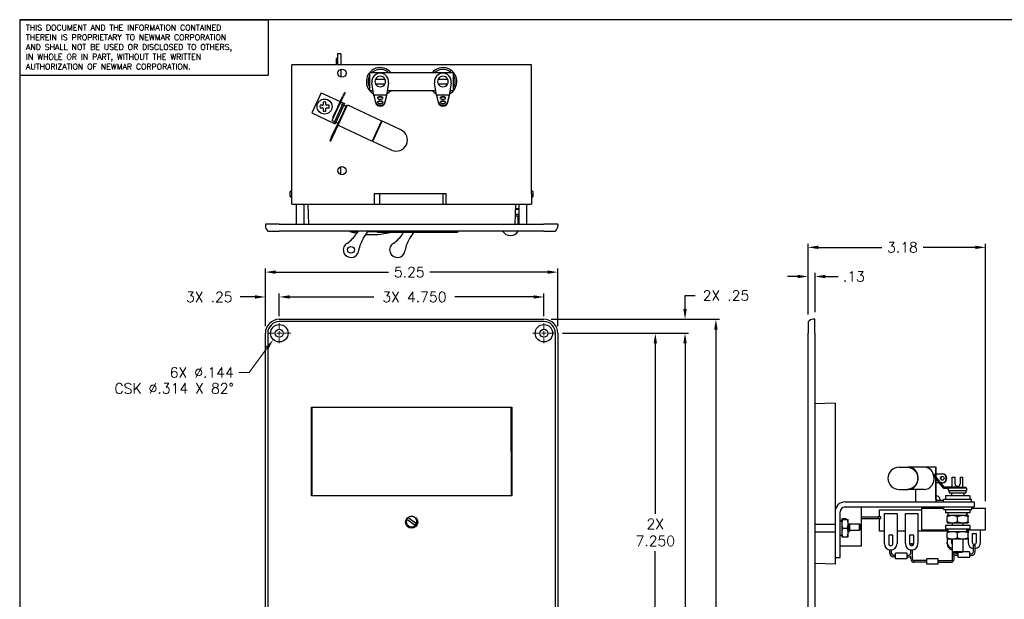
# Model space of a CAD drawing. Header units: inches. Extents: x 0 to 16.6, y 0 to 10.6.
# Tile 4 of 20: x 0 to 8.7, y 5.5 to 10.6. Entities that reach past the tile are written whole.
import ezdxf

# ---------------------------------------------------------------- set-up
doc = ezdxf.new("R2010")
doc.units = ezdxf.units.IN
doc.header["$LTSCALE"] = 0.5
doc.header["$MEASUREMENT"] = 0
doc.linetypes.add('CENTER', pattern=[2, 1.25, -0.25, 0.25, -0.25])
doc.layers.get('0').update_dxf_attribs({"linetype": 'CONTINUOUS'})
doc.layers.get('Defpoints').update_dxf_attribs({"linetype": 'CONTINUOUS'})
for name, color, linetype, lineweight in [('AM_7', 4, 'CENTER', 15), ('AM_REFDIM', 4, 'CONTINUOUS', 15), ('AM_VIS', 7, 'CONTINUOUS', 30)]:
    doc.layers.add(name, color=color, linetype=linetype, lineweight=lineweight)
doc.layers.add('FORMAT', color=112, linetype='CONTINUOUS')
doc.layers.add('WORK', color=253, linetype='CONTINUOUS')
doc.styles.get("Standard").update_dxf_attribs({"font": 'ROMANS.SHX'})
doc.dimstyles.new('3PL NO CL_SCALED$0', dxfattribs={"dimscale": 0.5, "dimtxt": 0.18, "dimasz": 0.18, "dimexe": 0.0625, "dimexo": 0.125, "dimgap": 0.09, "dimtad": 0, "dimtih": 1, "dimtoh": 1, "dimdec": 3, "dimlfac": 2.042624, "dimzin": 4, "dimdsep": 46, "dimtxsty": 'Standard', "dimcen": 0, "dimclrd": 256, "dimclre": 256, "dimclrt": 256, "dimadec": 0, "dimazin": 0, "dimtfac": 1, "dimtdec": 3, "dimtofl": 0, "dimtmove": 0, "dimatfit": 3, "dimfxl": 1, "dimtolj": 1, "dimtzin": 0, "dimarcsym": 0})

# ---------------------------------------------------------------- blocks, each defined once
blk = doc.blocks.new('A$C235B51C9')
at = {"layer": 'AM_VIS', "color": 33}
for p, q in [((1.295, 19.683), (1.27, 19.683)), ((1.27, 19.683), (1.27, 19.571)), ((1.295, 19.771), (1.295, 19.571)), ((1.357, 19.771), (1.295, 19.771)), ((1.357, 19.771), (1.357, 19.571)), ((1.357, 19.492), (1.357, 19.35)), ((0.469, 17.306), (0.445, 17.292)), ((0.445, 17.206), (0.445, 17.292)), ((0.469, 17.192), (0.445, 17.206)), ((0.475, 17.306), (0.469, 17.306)), ((0.469, 17.192), (0.475, 17.192)), ((4.781, 17.306), (4.775, 17.306)), ((4.775, 17.192), (4.781, 17.192)), ((4.781, 17.306), (4.805, 17.292)), ((4.781, 17.192), (4.805, 17.206)), ((4.805, 17.206), (4.805, 17.292)), ((11.026, 11.58), (11.776, 11.58)), ((11.026, 11.455), (11.026, 11.58)), ((11.114, 10.972), (11.114, 11.51)), ((11.114, 11.51), (11.339, 11.51)), ((11.339, 11.51), (11.339, 10.972)), ((11.489, 10.972), (11.489, 11.51)), ((11.489, 11.51), (11.714, 11.51)), ((11.714, 11.51), (11.714, 10.972)), ((11.776, 11.605), (11.776, 11.22)), ((12.176, 11.605), (11.776, 11.605)), ((11.85, 11.605), (11.85, 11.63)), ((12.102, 11.63), (12.102, 11.605)), ((12.926, 11.605), (12.676, 11.605)), ((12.926, 11.22), (12.926, 11.605)), ((10.347, 11.406), (10.347, 11.328)), ((10.347, 11.406), (10.361, 11.406)), ((10.347, 11.328), (10.347, 11.172)), ((10.361, 11.406), (10.448, 11.406)), ((10.448, 11.406), (10.461, 11.406)), ((10.461, 11.328), (10.461, 11.406)), ((10.461, 11.172), (10.461, 11.328)), ((11.026, 11.195), (11.026, 11.42)), ((10.347, 11.172), (10.347, 11.094)), ((10.361, 11.25), (10.448, 11.25)), ((10.461, 11.094), (10.461, 11.172)), ((11.114, 11.195), (11.026, 11.195)), ((11.489, 11.195), (11.339, 11.195)), ((12.239, 11.195), (11.714, 11.195)), ((11.776, 11.22), (12.258, 11.22)), ((12.239, 11.22), (12.239, 11.186)), ((12.595, 11.22), (12.926, 11.22)), ((12.614, 11.22), (12.614, 11.186)), ((12.764, 11.146), (12.689, 11.146)), ((12.689, 11.146), (12.689, 10.997)), ((12.764, 10.997), (12.764, 11.146)), ((12.839, 10.997), (12.839, 11.22)), ((10.347, 11.094), (10.361, 11.094)), ((10.361, 11.094), (10.448, 11.094)), ((10.448, 11.094), (10.461, 11.094)), ((11.189, 11.121), (11.189, 10.972)), ((11.264, 11.121), (11.189, 11.121)), ((11.264, 10.972), (11.264, 11.121)), ((11.564, 11.121), (11.564, 10.972)), ((11.639, 11.121), (11.564, 11.121)), ((11.639, 10.972), (11.639, 11.121)), ((12.239, 11.056), (12.239, 10.997)), ((12.239, 10.972), (12.239, 10.997)), ((12.314, 11.056), (12.314, 10.997)), ((12.614, 11.056), (12.614, 10.997))]:
    blk.add_line(p, q, dxfattribs=at)
at = {"layer": 'AM_VIS', "color": 52}
for p, q in [((0.475, 17.251), (0.475, 19.571)), ((4.775, 19.571), (0.475, 19.571)), ((4.775, 17.251), (4.775, 19.571)), ((0.475, 17.071), (0.475, 17.251)), ((1.952, 17.251), (1.952, 17.071)), ((3.247, 17.251), (1.952, 17.251)), ((3.247, 17.071), (3.247, 17.251)), ((4.775, 17.251), (4.775, 17.071)), ((0.475, 17.071), (0.76, 17.071)), ((4.49, 17.071), (4.775, 17.071)), ((10.406, 11.72), (12.726, 11.72)), ((12.726, 11.72), (12.726, 11.63)), ((10.226, 11.54), (10.226, 10.72)), ((10.316, 10.72), (10.316, 11.54)), ((10.406, 11.63), (12.726, 11.63)), ((10.226, 10.72), (10.316, 10.72))]:
    blk.add_line(p, q, dxfattribs=at)
at = {"layer": 'AM_VIS', "color": 43}
for p, q in [((1.874, 19.436), (3.374, 19.436)), ((1.874, 19.106), (1.874, 19.436)), ((1.978, 19.316), (2.146, 19.316)), ((3.103, 19.316), (3.271, 19.316)), ((3.374, 19.436), (3.374, 19.106)), ((1.935, 19.106), (1.874, 19.106)), ((1.948, 19.021), (1.914, 19.248)), ((2.146, 19.226), (1.978, 19.226)), ((2.21, 19.248), (2.176, 19.021)), ((3.06, 19.106), (2.189, 19.106)), ((3.073, 19.021), (3.039, 19.248)), ((3.271, 19.226), (3.103, 19.226)), ((3.335, 19.248), (3.301, 19.021)), ((3.374, 19.106), (3.314, 19.106)), ((1.951, 19.021), (1.948, 19.021)), ((1.948, 19.021), (1.984, 18.872)), ((1.95, 19.03), (2.174, 19.03)), ((1.951, 19.021), (1.95, 19.03)), ((1.984, 18.888), (1.95, 19.03)), ((2.174, 19.03), (2.14, 18.888)), ((2.176, 19.021), (2.14, 18.872)), ((2.174, 19.03), (2.173, 19.021)), ((2.176, 19.021), (2.173, 19.021)), ((3.076, 19.021), (3.073, 19.021)), ((3.073, 19.021), (3.109, 18.872)), ((3.075, 19.03), (3.299, 19.03)), ((3.076, 19.021), (3.075, 19.03)), ((3.109, 18.888), (3.075, 19.03)), ((3.299, 19.03), (3.265, 18.888)), ((3.301, 19.021), (3.265, 18.872)), ((3.299, 19.03), (3.298, 19.021)), ((3.301, 19.021), (3.298, 19.021)), ((11.985, 12.203), (12.001, 12.216)), ((12.028, 12.151), (11.985, 12.203)), ((12.001, 12.216), (12.043, 12.163)), ((12.176, 11.967), (12.028, 12.151)), ((12.186, 11.987), (12.043, 12.163)), ((12.331, 12.167), (12.381, 12.167)), ((12.331, 11.987), (12.331, 12.167)), ((12.381, 12.047), (12.381, 12.167)), ((12.471, 12.167), (12.521, 12.167)), ((12.471, 12.167), (12.471, 12.047)), ((12.521, 11.987), (12.521, 12.167)), ((12.176, 11.967), (12.176, 11.987)), ((12.404, 11.987), (12.176, 11.987)), ((12.176, 11.967), (12.261, 11.967)), ((12.261, 11.927), (12.261, 11.967)), ((12.591, 11.967), (12.261, 11.967)), ((12.261, 11.927), (12.591, 11.927)), ((12.276, 11.927), (12.276, 11.882)), ((12.276, 11.882), (12.576, 11.882)), ((12.316, 11.882), (12.316, 11.827)), ((12.404, 11.987), (12.576, 11.987)), ((12.536, 11.882), (12.536, 11.827)), ((12.576, 11.967), (12.576, 11.987)), ((12.576, 11.927), (12.576, 11.882)), ((12.591, 11.927), (12.591, 11.967)), ((12.676, 11.765), (12.176, 11.765)), ((12.176, 11.72), (12.176, 11.765)), ((12.676, 11.72), (12.676, 11.765)), ((12.176, 11.63), (12.176, 11.585)), ((12.176, 11.585), (12.676, 11.585)), ((12.676, 11.63), (12.676, 11.585)), ((12.331, 11.345), (12.331, 11.295)), ((12.521, 11.345), (12.521, 11.295)), ((12.331, 11.056), (12.331, 10.832)), ((12.521, 11.056), (12.521, 10.832)), ((12.331, 10.832), (12.521, 10.832)), ((12.346, 10.817), (12.331, 10.832)), ((12.346, 10.817), (12.506, 10.817)), ((12.506, 10.817), (12.521, 10.832))]:
    blk.add_line(p, q, dxfattribs=at)
at = {"layer": 'AM_VIS', "color": 113}
for p, q in [((1.003, 19.07), (0.833, 18.707)), ((1.003, 19.07), (1.341, 18.912)), ((1.298, 18.818), (1.384, 19.002)), ((1.333, 18.856), (1.398, 18.996)), ((1.418, 19.075), (1.384, 19.002)), ((1.432, 19.068), (1.398, 18.996)), ((1.418, 19.075), (1.432, 19.068)), ((1.201, 18.573), (1.333, 18.856)), ((1.298, 18.818), (1.204, 18.617)), ((1.397, 18.886), (1.228, 18.523)), ((1.419, 18.875), (1.25, 18.513)), ((1.298, 18.818), (1.312, 18.811)), ((1.455, 18.844), (1.304, 18.522)), ((1.313, 18.502), (1.475, 18.85)), ((1.342, 18.875), (1.383, 18.856)), ((1.356, 18.905), (1.37, 18.899)), ((1.37, 18.899), (1.397, 18.886)), ((1.397, 18.886), (1.419, 18.875)), ((1.405, 18.845), (1.446, 18.826)), ((1.455, 18.844), (1.469, 18.838)), ((1.475, 18.85), (2.086, 18.564)), ((0.833, 18.707), (1.201, 18.536)), ((1.201, 18.573), (1.242, 18.554)), ((1.204, 18.617), (1.219, 18.61)), ((2.086, 18.564), (1.917, 18.202)), ((1.19, 18.276), (1.304, 18.522)), ((1.201, 18.536), (1.228, 18.523)), ((1.204, 18.27), (1.313, 18.502)), ((1.228, 18.523), (1.25, 18.513)), ((1.265, 18.543), (1.305, 18.524)), ((1.304, 18.522), (1.319, 18.516)), ((1.306, 18.487), (1.917, 18.202)), ((1.19, 18.276), (1.156, 18.204)), ((1.204, 18.27), (1.17, 18.197)), ((1.156, 18.204), (1.17, 18.197)), ((11.824, 12.345), (11.539, 12.345)), ((12.031, 12.345), (11.824, 12.345)), ((12.031, 12.345), (12.031, 12.179)), ((12.042, 12.345), (12.031, 12.345)), ((12.042, 12.165), (12.042, 12.345)), ((12.042, 12.225), (12.151, 12.225)), ((12.158, 12.225), (12.151, 12.225)), ((12.031, 12.147), (12.031, 11.775)), ((12.042, 11.775), (12.042, 12.134)), ((12.097, 12.065), (12.042, 12.065)), ((12.151, 12.065), (12.123, 12.065)), ((12.158, 12.065), (12.151, 12.065)), ((11.824, 11.945), (11.539, 11.945)), ((11.668, 11.945), (11.668, 11.775)), ((12.176, 11.745), (12.054, 11.745)), ((12.239, 11.475), (12.239, 11.455)), ((12.333, 11.475), (12.239, 11.475)), ((12.239, 11.475), (12.239, 11.455)), ((12.239, 11.365), (12.239, 11.455)), ((12.239, 11.365), (12.239, 11.345)), ((12.239, 11.365), (12.239, 11.345)), ((12.239, 11.345), (12.333, 11.345)), ((12.52, 11.475), (12.333, 11.475)), ((12.333, 11.345), (12.52, 11.345)), ((12.426, 11.365), (12.426, 11.455)), ((12.614, 11.475), (12.52, 11.475)), ((12.52, 11.345), (12.614, 11.345)), ((12.614, 11.475), (12.614, 11.455)), ((12.614, 11.475), (12.614, 11.455)), ((12.614, 11.365), (12.614, 11.455)), ((12.614, 11.365), (12.614, 11.345)), ((12.614, 11.365), (12.614, 11.345)), ((12.239, 11.186), (12.239, 11.166)), ((12.333, 11.186), (12.239, 11.186)), ((12.239, 11.186), (12.239, 11.166)), ((12.239, 11.075), (12.239, 11.166)), ((12.52, 11.186), (12.333, 11.186)), ((12.426, 11.075), (12.426, 11.166)), ((12.614, 11.186), (12.52, 11.186)), ((12.614, 11.186), (12.614, 11.166)), ((12.614, 11.186), (12.614, 11.166)), ((12.614, 11.075), (12.614, 11.166)), ((12.239, 11.075), (12.239, 11.056)), ((12.239, 11.075), (12.239, 11.056)), ((12.239, 11.056), (12.333, 11.056)), ((12.333, 11.056), (12.52, 11.056)), ((12.52, 11.056), (12.614, 11.056)), ((12.614, 11.075), (12.614, 11.056)), ((12.614, 11.075), (12.614, 11.056))]:
    blk.add_line(p, q, dxfattribs=at)
at = {"layer": 'AM_VIS', "color": 63}
for p, q in [((1.028, 18.844), (0.982, 18.844)), ((0.982, 18.798), (1.028, 18.798)), ((1.04, 18.902), (1.04, 18.856)), ((1.04, 18.786), (1.04, 18.74)), ((1.086, 18.856), (1.086, 18.902)), ((1.086, 18.74), (1.086, 18.786)), ((1.144, 18.844), (1.098, 18.844)), ((1.098, 18.798), (1.144, 18.798)), ((12.058, 11.825), (12.061, 11.825)), ((12.112, 11.745), (12.112, 11.765))]:
    blk.add_line(p, q, dxfattribs=at)
at = {"layer": 'AM_VIS', "color": 222}
for p, q in [((2.086, 18.543), (1.934, 18.216)), ((2.086, 18.543), (2.078, 18.546)), ((2.434, 18.402), (2.113, 18.552)), ((1.934, 18.216), (1.926, 18.22)), ((2.265, 18.04), (1.944, 18.19)), ((11.376, 12.345), (11.526, 12.345)), ((11.376, 11.945), (11.526, 11.945))]:
    blk.add_line(p, q, dxfattribs=at)
at = {"layer": 'AM_VIS', "color": 31}
for p, q in [((1.356, 17.6), (1.356, 17.742)), ((2.057, 17.071), (2.057, 17.251)), ((3.192, 17.071), (3.192, 17.251)), ((0.76, 17.071), (4.49, 17.071)), ((0.76, 17.071), (0.772, 16.711)), ((4.49, 17.071), (4.477, 16.711)), ((2.012, 16.561), (2.012, 16.586)), ((3.45, 16.561), (2.012, 16.561)), ((2.463, 16.533), (2.481, 16.561)), ((2.66, 16.561), (2.589, 16.452)), ((3.45, 16.586), (3.45, 16.561)), ((10.226, 13.495), (9.866, 13.482)), ((10.226, 13.495), (10.226, 11.54)), ((0.842, 13.42), (4.407, 13.42)), ((0.842, 11.83), (0.842, 13.42)), ((4.407, 13.42), (4.412, 11.83)), ((4.412, 11.83), (0.842, 11.83)), ((10.226, 11.63), (10.251, 11.63)), ((10.701, 10.93), (10.701, 11.63)), ((2.687, 11.296), (2.537, 11.402)), ((2.562, 11.439), (2.713, 11.332)), ((10.461, 11.326), (10.664, 11.326)), ((10.664, 11.214), (10.664, 11.326)), ((10.676, 11.314), (10.664, 11.326)), ((10.676, 11.314), (10.676, 11.226)), ((10.701, 11.455), (11.001, 11.455)), ((10.701, 11.42), (11.001, 11.42)), ((11.001, 11.455), (11.001, 11.42)), ((11.051, 11.455), (11.001, 11.455)), ((11.001, 11.42), (11.051, 11.42)), ((11.051, 11.42), (11.051, 11.455)), ((10.491, 11.214), (10.664, 11.214)), ((10.676, 11.226), (10.664, 11.214)), ((10.316, 10.93), (10.701, 10.93)), ((10.226, 10.605), (9.866, 10.617)), ((10.226, 10.72), (10.226, 10.605))]:
    blk.add_line(p, q, dxfattribs=at)
at = {"layer": 'AM_VIS', "color": 203}
for p, q in [((0.556, 16.711), (0.556, 17.071)), ((0.694, 16.711), (0.694, 17.071)), ((4.556, 16.711), (4.556, 17.071)), ((4.694, 16.711), (4.694, 17.071)), ((0, 16.711), (0, 16.68)), ((0.25, 16.711), (0, 16.711)), ((0.25, 16.711), (5, 16.711)), ((5.25, 16.711), (5, 16.711)), ((5.25, 16.711), (5.25, 16.68)), ((0.042, 16.586), (0.25, 16.586)), ((5, 16.586), (0.25, 16.586)), ((5, 16.586), (5.208, 16.586)), ((0.25, 15), (5, 15)), ((5, 14.958), (0.25, 14.958)), ((9.741, 14.958), (9.741, 14.75)), ((9.866, 15), (9.835, 15)), ((9.866, 14.75), (9.866, 15)), ((0, 0.25), (0, 14.75)), ((0.042, 14.75), (0.042, 0.25)), ((5.208, 0.25), (5.208, 14.75)), ((5.25, 14.75), (5.25, 0.25)), ((9.741, 0.25), (9.741, 14.75)), ((9.866, 14.75), (9.866, 0.25)), ((0.827, 13.422), (4.422, 13.422)), ((0.827, 11.827), (0.827, 13.422)), ((4.422, 13.422), (4.422, 11.827)), ((4.422, 11.827), (0.827, 11.827)), ((9.866, 11.319), (10.226, 11.319)), ((10.461, 11.319), (10.476, 11.319)), ((10.476, 11.181), (10.476, 11.319)), ((10.491, 11.304), (10.476, 11.319)), ((9.866, 11.181), (10.226, 11.181)), ((10.461, 11.181), (10.476, 11.181)), ((10.491, 11.196), (10.476, 11.181)), ((10.491, 11.196), (10.491, 11.304))]:
    blk.add_line(p, q, dxfattribs=at)
at = {"layer": 'AM_VIS', "color": 132}
for p, q in [((4.556, 16.971), (4.486, 16.971)), ((4.556, 16.851), (4.482, 16.851)), ((4.556, 16.88), (4.483, 16.88)), ((4.54, 16.756), (4.54, 16.851))]:
    blk.add_line(p, q, dxfattribs=at)
at = {"layer": 'AM_VIS', "color": 161}
blk.add_line((4.556, 16.987), (4.487, 16.987), dxfattribs=at)
at = {"layer": 'AM_VIS', "color": 150}
for p, q in [((1.53, 16.571), (1.53, 16.586)), ((1.656, 16.571), (1.53, 16.571)), ((2.012, 16.571), (1.835, 16.571))]:
    blk.add_line(p, q, dxfattribs=at)
at = {"layer": 'AM_VIS', "color": 133}
for p, q in [((1.666, 16.586), (1.632, 16.533)), ((1.758, 16.452), (1.844, 16.586))]:
    blk.add_line(p, q, dxfattribs=at)
at = {"layer": 'AM_VIS', "color": 201}
for p, q in [((12.645, 11.827), (12.208, 11.827)), ((12.208, 11.827), (12.208, 11.765)), ((12.645, 11.827), (12.645, 11.765)), ((12.208, 11.585), (12.208, 11.522)), ((12.645, 11.522), (12.208, 11.522)), ((12.645, 11.585), (12.645, 11.522)), ((12.645, 11.295), (12.208, 11.295)), ((12.208, 11.295), (12.208, 11.233)), ((12.645, 11.233), (12.208, 11.233)), ((12.645, 11.295), (12.645, 11.233))]:
    blk.add_line(p, q, dxfattribs=at)
at = {"layer": 'AM_VIS', "color": 71}
for p, q in [((12.258, 11.475), (12.258, 11.522)), ((12.589, 11.475), (12.589, 11.522)), ((12.595, 11.475), (12.595, 11.522)), ((12.258, 11.186), (12.258, 11.233)), ((12.589, 11.186), (12.589, 11.233)), ((12.595, 11.186), (12.595, 11.233))]:
    blk.add_line(p, q, dxfattribs=at)
at = {"layer": 'AM_VIS', "color": 73}
for p, q in [((10.316, 11.376), (10.347, 11.376)), ((10.316, 11.124), (10.347, 11.124))]:
    blk.add_line(p, q, dxfattribs=at)
at = {"layer": 'AM_VIS', "color": 230}
for p, q in [((10.341, 11.395), (10.347, 11.403)), ((10.341, 11.395), (10.341, 11.378)), ((10.341, 11.378), (10.341, 11.376)), ((10.341, 11.378), (10.341, 11.376)), ((10.349, 11.406), (10.355, 11.414)), ((10.426, 11.414), (10.355, 11.414)), ((10.432, 11.406), (10.426, 11.414))]:
    blk.add_line(p, q, dxfattribs=at)
at = {"layer": 'AM_VIS', "color": 191}
for p, q in [((11.586, 10.971), (11.616, 10.971)), ((11.586, 10.938), (11.586, 10.971)), ((11.616, 10.938), (11.616, 10.971)), ((11.211, 10.798), (11.211, 10.861)), ((11.241, 10.798), (11.241, 10.861)), ((11.314, 10.698), (11.314, 10.798)), ((11.514, 10.798), (11.314, 10.798)), ((11.514, 10.798), (11.514, 10.698)), ((11.586, 10.798), (11.586, 10.861)), ((11.586, 10.798), (11.586, 10.861)), ((11.616, 10.798), (11.616, 10.861)), ((11.616, 10.701), (11.616, 10.861)), ((12.336, 10.823), (12.336, 10.827)), ((12.336, 10.701), (12.336, 10.823)), ((12.439, 10.788), (12.401, 10.788)), ((12.439, 10.723), (12.439, 10.817)), ((12.639, 10.823), (12.512, 10.823)), ((12.639, 10.823), (12.639, 10.723)), ((12.639, 10.788), (12.676, 10.788)), ((12.711, 10.946), (12.741, 10.946)), ((12.711, 10.823), (12.711, 10.946)), ((12.741, 10.823), (12.741, 10.946)), ((11.314, 10.763), (11.276, 10.763)), ((11.314, 10.733), (11.276, 10.733)), ((11.514, 10.698), (11.314, 10.698)), ((11.514, 10.763), (11.551, 10.763)), ((11.514, 10.733), (11.551, 10.733)), ((11.586, 10.701), (11.586, 10.743)), ((11.876, 10.666), (11.651, 10.666)), ((11.876, 10.636), (11.651, 10.636)), ((11.876, 10.601), (11.876, 10.701)), ((12.076, 10.701), (11.876, 10.701)), ((12.076, 10.601), (12.076, 10.701)), ((12.076, 10.666), (12.301, 10.666)), ((12.076, 10.636), (12.301, 10.636)), ((12.366, 10.701), (12.366, 10.768)), ((12.439, 10.758), (12.401, 10.758)), ((12.639, 10.723), (12.439, 10.723)), ((12.639, 10.758), (12.676, 10.758)), ((12.076, 10.601), (11.876, 10.601))]:
    blk.add_line(p, q, dxfattribs=at)
at = {"layer": 'AM_VIS', "color": 52}
for centre in [(1.375, 19.421), (1.375, 17.671)]:
    blk.add_circle(centre, 0.0735, dxfattribs=at)
at = {"layer": 'AM_VIS', "color": 63}
blk.add_circle((1.063, 18.821), 0.135, dxfattribs=at)
at = {"layer": 'AM_VIS', "color": 133}
blk.add_circle((1.537, 16.248), 0.06, dxfattribs=at)
at = {"layer": 'AM_VIS', "color": 203}
for centre, radius in [((0.25, 14.75), 0.157), ((5, 14.75), 0.157), ((0.25, 14.75), 0.072), ((5, 14.75), 0.072), ((2.625, 11.355), 0.109)]:
    blk.add_circle(centre, radius, dxfattribs=at)
at = {"layer": 'AM_VIS', "color": 43}
for centre, radius, start, end in [((2.062, 19.271), 0.25, 41.2999, 241.7659), ((3.187, 19.271), 0.25, 298.2341, 138.7001), ((2.062, 19.271), 0.15, 351.3642, 188.6358), ((2.062, 19.271), 0.095, 151.7263, 208.2737), ((2.062, 19.271), 0.095, 28.2737, 151.7263), ((2.062, 19.271), 0.095, 331.7263, 28.2737), ((3.187, 19.271), 0.15, 351.3642, 188.6358), ((3.187, 19.271), 0.095, 151.7263, 208.2737), ((3.187, 19.271), 0.095, 28.2737, 151.7263), ((3.187, 19.271), 0.095, 331.7263, 28.2737), ((2.062, 19.271), 0.095, 208.2737, 331.7263), ((2.062, 19.271), 0.25, 298.2341, 318.7001), ((3.187, 19.271), 0.25, 221.2999, 241.7659), ((3.187, 19.271), 0.095, 208.2737, 331.7263), ((12.426, 12.047), 0.045, 180, 0), ((12.426, 12.047), 0.045, 180, 0)]:
    blk.add_arc(centre, radius, start, end, dxfattribs=at)
at = {"layer": 'AM_VIS', "color": 201}
for centre, start, end in [((2.062, 19.271), 48.963, 131.037), ((3.187, 19.271), 48.963, 131.037), ((2.062, 19.271), 148.9973, 211.0027), ((3.187, 19.271), 328.9973, 31.0027), ((2.062, 19.271), 228.963, 235.344), ((2.062, 19.271), 304.656, 311.037), ((3.187, 19.271), 228.963, 235.344), ((3.187, 19.271), 304.656, 311.037)]:
    blk.add_arc(centre, 0.219, start, end, dxfattribs=at)
at = {"layer": 'AM_VIS', "color": 63}
for centre, radius, start, end in [((1.063, 18.821), 0.0845, 164.1734, 195.8266), ((1.028, 18.856), 0.0115, 270.0056, 359.9944), ((1.028, 18.786), 0.0115, 0.0117, 89.9883), ((1.063, 18.821), 0.0845, 74.1734, 105.8266), ((1.063, 18.821), 0.0845, 254.1734, 285.8266), ((1.098, 18.856), 0.0115, 180.011, 269.989), ((1.098, 18.786), 0.0115, 90.0076, 179.9924), ((1.063, 18.821), 0.0845, 344.1734, 15.8266), ((11.976, 11.46), 0.374, 77.4578, 79.9928), ((11.976, 11.46), 0.375, 76.1944, 76.9802), ((12.052, 11.765), 0.06, 0, 76.1944)]:
    blk.add_arc(centre, radius, start, end, dxfattribs=at)
at = {"layer": 'AM_VIS', "color": 222}
for centre, radius, start, end in [((2.104, 18.534), 0.02, 65, 155), ((2.35, 18.221), 0.2, 245, 65), ((1.952, 18.208), 0.02, 155, 245), ((11.376, 12.145), 0.2, 90, 270)]:
    blk.add_arc(centre, radius, start, end, dxfattribs=at)
at = {"layer": 'AM_VIS', "color": 203}
for centre, radius, start, end in [((0.125, 16.68), 0.125, 180, 228.5904), ((5.125, 16.68), 0.125, 311.4096, 0), ((0.25, 14.75), 0.25, 90, 180), ((0.25, 14.75), 0.208, 90, 180), ((5, 14.75), 0.25, 360, 90), ((5, 14.75), 0.208, 360, 90), ((9.835, 14.875), 0.125, 90, 138.5904)]:
    blk.add_arc(centre, radius, start, end, dxfattribs=at)
at = {"layer": 'AM_VIS', "color": 132}
blk.add_arc((4.4, 16.756), 0.141, 341.1045, 0, dxfattribs=at)
at = {"layer": 'AM_VIS', "color": 133}
for centre, radius, start, end in [((1.147, 16.845), 0.576, 304.5173, 327.1937), ((2.242, 16.139), 0.576, 147.1937, 169.8701), ((1.537, 16.248), 0.138, 117.6008, 356.7867)]:
    blk.add_arc(centre, radius, start, end, dxfattribs=at)
at = {"layer": 'AM_VIS', "color": 150}
for start, end in [(254.6079, 259.2392), (266.0717, 283.7588)]:
    blk.add_arc((1.9, 17.915), 1.394, start, end, dxfattribs=at)
at = {"layer": 'AM_VIS', "color": 31}
for centre, radius, start, end in [((1.979, 16.845), 0.576, 304.5173, 327.1937), ((3.074, 16.139), 0.576, 147.1937, 169.8701), ((2.369, 16.248), 0.138, 117.6008, 356.7867), ((2.625, 11.367), 0.095, 158.5239, 311.1292), ((2.625, 11.367), 0.095, 131.1534, 158.5239), ((2.625, 11.367), 0.095, 338.4997, 131.1534), ((2.625, 11.367), 0.095, 311.1292, 338.4997)]:
    blk.add_arc(centre, radius, start, end, dxfattribs=at)
at = {"layer": 'AM_VIS', "color": 53}
blk.add_arc((4.4, 16.668), 0.163, 210.5102, 329.4898, dxfattribs=at)
at = {"layer": 'AM_VIS', "color": 52}
for radius in [0.18, 0.09]:
    blk.add_arc((10.406, 11.54), radius, 90, 180, dxfattribs=at)
at = {"layer": 'AM_VIS', "color": 33}
for centre, radius, start, end in [((11.226, 10.972), 0.113, 180, 0), ((11.226, 10.972), 0.0375, 180, 0), ((11.601, 10.972), 0.113, 180, 0), ((11.601, 10.972), 0.0375, 180, 0), ((12.351, 10.997), 0.113, 180, 259.7597), ((12.351, 10.972), 0.113, 180, 259.7597), ((12.351, 10.997), 0.0375, 180, 237.769), ((12.726, 10.997), 0.113, 180, 262.3377), ((12.726, 10.997), 0.0375, 180, 0), ((12.726, 10.997), 0.113, 277.6623, 0)]:
    blk.add_arc(centre, radius, start, end, dxfattribs=at)
at = {"layer": 'AM_VIS', "color": 191}
for centre, radius, start, end in [((12.351, 10.997), 0.05, 113.5782, 138.5904), ((11.276, 10.798), 0.065, 180, 270), ((11.276, 10.798), 0.035, 180, 270), ((11.551, 10.798), 0.035, 270, 0), ((12.401, 10.823), 0.065, 180, 270), ((12.401, 10.823), 0.035, 189.135, 270), ((12.676, 10.823), 0.035, 270, 0), ((12.676, 10.823), 0.065, 270, 0), ((11.551, 10.798), 0.065, 270, 302.579), ((11.651, 10.701), 0.065, 180, 270), ((11.651, 10.701), 0.035, 180, 270), ((12.301, 10.701), 0.035, 270, 0), ((12.301, 10.701), 0.065, 270, 0)]:
    blk.add_arc(centre, radius, start, end, dxfattribs=at)
at = {"layer": 'AM_VIS', "color": 43}
for centre in [(2.062, 18.976), (2.062, 18.898), (3.187, 18.976), (3.187, 18.898)]:
    blk.add_ellipse(centre, major_axis=(-0.0469, 0), ratio=0.62932, dxfattribs=at)
for centre, major_axis, start_param, end_param in [((2.062, 18.961), (0.0469, 0), 0.266591, 2.875001), ((3.187, 18.961), (0.0469, 0), 0.266591, 2.875001), ((2.062, 18.895), (-0.0791, 0), 0.149293, 2.9923), ((2.062, 18.88), (0.0791, 0), 3.290885, 6.133893), ((2.062, 18.882), (0.0469, 0), 0.266591, 2.875001), ((3.187, 18.895), (-0.0791, 0), 0.149293, 2.9923), ((3.187, 18.88), (0.0791, 0), 3.290885, 6.133893), ((3.187, 18.882), (0.0469, 0), 0.266591, 2.875001)]:
    blk.add_ellipse(centre, major_axis=major_axis, ratio=0.62932, start_param=start_param, end_param=end_param, dxfattribs=at)
at = {"layer": 'AM_VIS', "color": 113}
for centre, major_axis, ratio, start_param, end_param in [((11.539, 12.145), (0, 0.2), 0.906308, 3.108181, 6.316597), ((11.824, 12.145), (0, -0.2), 0.906308, 1.909058, 3.141593), ((12.151, 12.145), (0, 0.08), 0.906308, 3.141593, 6.283185), ((12.158, 12.145), (0, 0.08), 0.906308, 3.141593, 6.283185), ((11.824, 12.145), (0, -0.2), 0.906308, 0, 1.762507), ((12.158, 12.145), (0, 0.035), 0.906308, 0.106787, 3.034805), ((11.692, 11.775), (0, -0.055), 0.422618, 4.712389, 6.283185), ((12.054, 11.775), (0, -0.055), 0.422618, 4.712389, 6.283185), ((12.054, 11.775), (0, 0.03), 0.422618, 1.570796, 3.141593)]:
    blk.add_ellipse(centre, major_axis=major_axis, ratio=ratio, start_param=start_param, end_param=end_param, dxfattribs=at)
blk.add_ellipse((12.151, 12.145), major_axis=(0, -0.035), ratio=0.906308, dxfattribs=at)
at = {"layer": 'AM_VIS', "color": 33}
for points, weights in [([(0.475, 17.304), (0.461, 17.301), (0.445, 17.292)], [1.01701646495, 1.02507774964, 1]), ([(0.445, 17.206), (0.461, 17.197), (0.475, 17.194)], [1, 1.02507774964, 1.01701646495]), ([(4.805, 17.292), (4.789, 17.301), (4.775, 17.304)], [1, 1.02507774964, 1.01701646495]), ([(4.775, 17.194), (4.789, 17.197), (4.805, 17.206)], [1.01701646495, 1.02507774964, 1]), ([(10.361, 11.406), (10.347, 11.364), (10.347, 11.328)], [1, 1.0379548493, 1]), ([(10.347, 11.328), (10.347, 11.292), (10.361, 11.25)], [1, 1.0379548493, 1]), ([(10.461, 11.328), (10.461, 11.364), (10.448, 11.406)], [1, 1.0379548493, 1]), ([(10.448, 11.25), (10.461, 11.292), (10.461, 11.328)], [1, 1.0379548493, 1]), ([(10.361, 11.25), (10.347, 11.208), (10.347, 11.172)], [1, 1.0379548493, 1]), ([(10.347, 11.172), (10.347, 11.136), (10.361, 11.094)], [1, 1.0379548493, 1]), ([(10.461, 11.172), (10.461, 11.208), (10.448, 11.25)], [1, 1.0379548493, 1]), ([(10.448, 11.094), (10.461, 11.136), (10.461, 11.172)], [1, 1.0379548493, 1])]:
    blk.add_rational_spline(points, weights, degree=2, dxfattribs=at)
at = {"layer": 'AM_VIS', "color": 222}
blk.add_open_spline([(11.526, 12.345), (11.555, 12.342), (11.584, 12.335), (11.61, 12.322), (11.635, 12.306), (11.657, 12.285), (11.676, 12.261), (11.686, 12.242), (11.695, 12.223), (11.702, 12.203), (11.706, 12.183), (11.709, 12.161), (11.71, 12.14), (11.708, 12.118), (11.704, 12.097), (11.699, 12.077), (11.691, 12.057), (11.682, 12.038), (11.67, 12.021), (11.65, 11.997), (11.627, 11.977), (11.601, 11.962), (11.574, 11.951), (11.55, 11.946), (11.526, 11.945)], degree=1, knots=[6.283185, 6.283185, 6.43995, 6.596716, 6.75431, 6.911905, 7.071358, 7.23081, 7.338281, 7.445752, 7.553223, 7.661393, 7.769563, 7.877733, 7.986101, 8.09447, 8.202838, 8.310937, 8.419036, 8.527135, 8.688109, 8.849082, 9.008202, 9.167323, 9.296051, 9.424778, 9.424778], dxfattribs=at)
at = {"layer": 'AM_VIS', "color": 230}
for points, weights in [([(10.347, 11.402), (10.341, 11.389), (10.341, 11.378)], [1.01647825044, 1.02586421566, 1]), ([(10.355, 11.414), (10.352, 11.41), (10.35, 11.406)], [1, 1.00747738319, 1.01200856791]), ([(10.431, 11.406), (10.429, 11.41), (10.426, 11.414)], [1.01200856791, 1.00747738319, 1])]:
    blk.add_rational_spline(points, weights, degree=2, dxfattribs=at)
at = {"layer": 'AM_VIS', "color": 113}
for points in [[(12.333, 11.475), (12.289, 11.475), (12.239, 11.455)], [(12.239, 11.365), (12.289, 11.345), (12.333, 11.345)], [(12.426, 11.455), (12.376, 11.475), (12.333, 11.475)], [(12.333, 11.345), (12.376, 11.345), (12.426, 11.365)], [(12.52, 11.475), (12.477, 11.475), (12.426, 11.455)], [(12.426, 11.365), (12.477, 11.345), (12.52, 11.345)], [(12.614, 11.455), (12.564, 11.475), (12.52, 11.475)], [(12.52, 11.345), (12.564, 11.345), (12.614, 11.365)], [(12.333, 11.186), (12.289, 11.186), (12.239, 11.166)], [(12.426, 11.166), (12.376, 11.186), (12.333, 11.186)], [(12.52, 11.186), (12.477, 11.186), (12.426, 11.166)], [(12.614, 11.166), (12.564, 11.186), (12.52, 11.186)], [(12.239, 11.075), (12.289, 11.056), (12.333, 11.056)], [(12.333, 11.056), (12.376, 11.056), (12.426, 11.075)], [(12.426, 11.075), (12.477, 11.056), (12.52, 11.056)], [(12.52, 11.056), (12.564, 11.056), (12.614, 11.075)]]:
    blk.add_rational_spline(points, [1, 1.0379548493, 1], degree=2, dxfattribs=at)
blk = doc.blocks.new('CM')
at = {"layer": 'AM_7'}
for p, q in [((0, 0.0391), (0, 0.0873)), ((-0.0411, 0), (-0.1002, 0)), ((0, 0), (-0.021, 0)), ((0, 0), (0, 0.0196)), ((0, 0), (0.021, 0)), ((0, 0), (0, -0.0196)), ((0.0411, 0), (0.1002, 0)), ((0, -0.0391), (0, -0.0873))]:
    blk.add_line(p, q, dxfattribs=at)
blk = doc.blocks.new('ND')
for p, q in [((0, 0), (0, -0.4875)), ((0, 0), (2.185, 0)), ((2.185, 0), (2.185, -0.4875)), ((0, -0.4875), (2.185, -0.4875))]:
    blk.add_line(p, q)
for s, p in [('THIS DOCUMENT AND THE INFORMATION CONTAINED', (0.0554, -0.0946)), ('THEREIN IS PROPRIETARY TO NEWMAR CORPORATION', (0.0554, -0.1803)), ('AND SHALL NOT BE USED OR DISCLOSED TO OTHERS,', (0.0554, -0.266)), ('IN WHOLE OR IN PART, WITHOUT THE WRITTEN', (0.0554, -0.3517)), ('AUTHORIZATION OF NEWMAR CORPORATION.', (0.0554, -0.4375))]:
    blk.add_text(s, height=0.05).set_placement(p)
blk = doc.blocks.new('*D6')
at = {"layer": 'AM_REFDIM', "lineweight": -2}
for p, q in [((2.2815, 7.9786), (2.2815, 8.1647)), ((4.6069, 7.9643), (4.6069, 8.1647)), ((2.3715, 8.1334), (3.1135, 8.1334)), ((4.5169, 8.1334), (3.8249, 8.1334))]:
    blk.add_line(p, q, dxfattribs=at)
at = {"layer": 'AM_REFDIM'}
for points in [[(2.3715, 8.1484), (2.3715, 8.1184), (2.2815, 8.1334)], [(4.5169, 8.1484), (4.5169, 8.1184), (4.6069, 8.1334)]]:
    blk.add_solid(points, dxfattribs=at)
at = {"layer": 'Defpoints', "color": 0}
for p in [(4.6069, 8.1334), (2.2815, 7.9161), (4.6069, 7.9018)]:
    blk.add_point(p, dxfattribs=at)
at = {"layer": 'AM_REFDIM', "insert": (3.4692, 8.1334), "char_height": 0.09, "attachment_point": 5}
blk.add_mtext('\\A1;3X 4.750', dxfattribs=at)
blk = doc.blocks.new('*D7')
at = {"layer": 'AM_REFDIM', "lineweight": -2}
for p, q in [((2.1591, 7.8769), (2.1591, 8.383)), ((2.2491, 8.3518), (3.2414, 8.3518)), ((4.6393, 8.3518), (3.6056, 8.3518)), ((4.7293, 7.8769), (4.7293, 8.383))]:
    blk.add_line(p, q, dxfattribs=at)
at = {"layer": 'AM_REFDIM'}
for points in [[(2.2491, 8.3668), (2.2491, 8.3368), (2.1591, 8.3518)], [(4.6393, 8.3668), (4.6393, 8.3368), (4.7293, 8.3518)]]:
    blk.add_solid(points, dxfattribs=at)
at = {"layer": 'Defpoints', "color": 0}
for p in [(4.7293, 8.3518), (2.1591, 7.8144), (4.7293, 7.8144)]:
    blk.add_point(p, dxfattribs=at)
at = {"layer": 'AM_REFDIM', "insert": (3.4235, 8.3518), "char_height": 0.09, "attachment_point": 5}
blk.add_mtext('\\A1;5.25', dxfattribs=at)
blk = doc.blocks.new('*D8')
at = {"layer": 'AM_REFDIM', "lineweight": -2}
for p, q in [((2.1591, 7.8769), (2.1591, 8.1647)), ((2.2815, 7.9643), (2.2815, 8.1647)), ((2.0691, 8.1334), (1.9362, 8.1334)), ((2.3715, 8.1334), (2.4615, 8.1334))]:
    blk.add_line(p, q, dxfattribs=at)
at = {"layer": 'AM_REFDIM'}
for points in [[(2.0691, 8.1484), (2.0691, 8.1184), (2.1591, 8.1334)], [(2.3715, 8.1484), (2.3715, 8.1184), (2.2815, 8.1334)]]:
    blk.add_solid(points, dxfattribs=at)
at = {"layer": 'Defpoints', "color": 0}
for p in [(2.1591, 8.1334), (2.2815, 7.9018), (2.1591, 7.8144)]:
    blk.add_point(p, dxfattribs=at)
at = {"layer": 'AM_REFDIM', "insert": (1.6662, 8.1334), "char_height": 0.09, "attachment_point": 5}
blk.add_mtext('\\A1;3X .25', dxfattribs=at)
blk = doc.blocks.new('*D9')
at = {"layer": 'AM_REFDIM', "lineweight": -2}
for p, q in [((4.7711, 7.8144), (5.6174, 7.8144)), ((5.5861, 7.7244), (5.5861, 6.2277)), ((5.5861, 4.3551), (5.5861, 5.8977)), ((4.7696, 4.2651), (5.6174, 4.2651))]:
    blk.add_line(p, q, dxfattribs=at)
at = {"layer": 'AM_REFDIM'}
for points in [[(5.5711, 7.7244), (5.6011, 7.7244), (5.5861, 7.8144)], [(5.5711, 4.3551), (5.6011, 4.3551), (5.5861, 4.2651)]]:
    blk.add_solid(points, dxfattribs=at)
at = {"layer": 'Defpoints', "color": 0}
for p in [(4.7086, 7.8144), (4.7071, 4.2651), (5.5861, 4.2651)]:
    blk.add_point(p, dxfattribs=at)
at = {"layer": 'AM_REFDIM', "insert": (5.5861, 6.0627), "char_height": 0.09, "attachment_point": 5}
blk.add_mtext('\\A1;2X\\P7.250', dxfattribs=at)
blk = doc.blocks.new('*D10')
at = {"layer": 'AM_REFDIM', "lineweight": -2}
for p, q in [((4.7711, 7.8144), (5.8784, 7.8144)), ((5.8472, 7.7244), (5.8472, 4.2001)), ((5.8472, 0.8057), (5.8472, 3.8701)), ((4.7711, 0.7157), (5.8784, 0.7157))]:
    blk.add_line(p, q, dxfattribs=at)
at = {"layer": 'AM_REFDIM'}
for points in [[(5.8322, 7.7244), (5.8622, 7.7244), (5.8472, 7.8144)], [(5.8322, 0.8057), (5.8622, 0.8057), (5.8472, 0.7157)]]:
    blk.add_solid(points, dxfattribs=at)
at = {"layer": 'Defpoints', "color": 0}
for p in [(4.7086, 7.8144), (4.7086, 0.7157), (5.8472, 0.7157)]:
    blk.add_point(p, dxfattribs=at)
at = {"layer": 'AM_REFDIM', "insert": (5.8472, 4.0351), "char_height": 0.09, "attachment_point": 5}
blk.add_mtext('\\A1;2X\\P14.500', dxfattribs=at)
blk = doc.blocks.new('*D11')
at = {"layer": 'AM_REFDIM', "lineweight": -2}
for p, q in [((4.6694, 7.9368), (6.1495, 7.9368)), ((6.1182, 7.8468), (6.1182, 4.9381)), ((6.1182, 0.6833), (6.1182, 4.7581)), ((4.6694, 0.5933), (6.1495, 0.5933))]:
    blk.add_line(p, q, dxfattribs=at)
at = {"layer": 'AM_REFDIM'}
for points in [[(6.1032, 7.8468), (6.1332, 7.8468), (6.1182, 7.9368)], [(6.1032, 0.6833), (6.1332, 0.6833), (6.1182, 0.5933)]]:
    blk.add_solid(points, dxfattribs=at)
at = {"layer": 'Defpoints', "color": 0}
for p in [(4.6069, 7.9368), (4.6069, 0.5933), (6.1182, 0.5933)]:
    blk.add_point(p, dxfattribs=at)
at = {"layer": 'AM_REFDIM', "insert": (6.1182, 4.8481), "char_height": 0.09, "attachment_point": 5}
blk.add_mtext('\\A1;15.00', dxfattribs=at)
blk = doc.blocks.new('*D13')
at = {"layer": 'AM_REFDIM', "lineweight": -2}
for p, q in [((5.8472, 8.0268), (5.8472, 8.1459)), ((5.8472, 8.1459), (5.9372, 8.1459)), ((4.6694, 7.9368), (5.8784, 7.9368)), ((4.7711, 7.8144), (5.8784, 7.8144)), ((5.8472, 7.7244), (5.8472, 7.6344))]:
    blk.add_line(p, q, dxfattribs=at)
at = {"layer": 'AM_REFDIM'}
for points in [[(5.8322, 8.0268), (5.8622, 8.0268), (5.8472, 7.9368)], [(5.8322, 7.7244), (5.8622, 7.7244), (5.8472, 7.8144)]]:
    blk.add_solid(points, dxfattribs=at)
at = {"layer": 'Defpoints', "color": 0}
for p in [(4.6069, 7.9368), (5.8472, 7.9368), (4.7086, 7.8144)]:
    blk.add_point(p, dxfattribs=at)
at = {"layer": 'AM_REFDIM', "insert": (6.2072, 8.1459), "char_height": 0.09, "attachment_point": 5}
blk.add_mtext('\\A1;2X .25', dxfattribs=at)
blk = doc.blocks.new('*D14')
at = {"layer": 'AM_REFDIM', "lineweight": -2}
for p, q in [((6.8381, 8.3135), (6.7481, 8.3135)), ((6.9281, 7.9786), (6.9281, 8.3448)), ((6.9893, 7.9993), (6.9893, 8.3448)), ((7.0793, 8.3135), (7.1932, 8.3135))]:
    blk.add_line(p, q, dxfattribs=at)
at = {"layer": 'AM_REFDIM'}
for points in [[(6.8381, 8.3285), (6.8381, 8.2985), (6.9281, 8.3135)], [(7.0793, 8.3285), (7.0793, 8.2985), (6.9893, 8.3135)]]:
    blk.add_solid(points, dxfattribs=at)
at = {"layer": 'Defpoints', "color": 0}
for p in [(6.9281, 8.3135), (6.9281, 7.9161), (6.9893, 7.9368)]:
    blk.add_point(p, dxfattribs=at)
at = {"layer": 'AM_REFDIM', "insert": (7.3304, 8.3135), "char_height": 0.09, "attachment_point": 5}
blk.add_mtext('\\A1;.13', dxfattribs=at)
blk = doc.blocks.new('*D15')
at = {"layer": 'AM_REFDIM', "lineweight": -2}
for p, q in [((6.9281, 7.9786), (6.9281, 8.601)), ((7.0181, 8.5697), (7.5753, 8.5697)), ((8.3974, 8.5697), (7.9396, 8.5697)), ((8.4874, 6.337), (8.4874, 8.601))]:
    blk.add_line(p, q, dxfattribs=at)
at = {"layer": 'AM_REFDIM'}
for points in [[(7.0181, 8.5847), (7.0181, 8.5547), (6.9281, 8.5697)], [(8.3974, 8.5847), (8.3974, 8.5547), (8.4874, 8.5697)]]:
    blk.add_solid(points, dxfattribs=at)
at = {"layer": 'Defpoints', "color": 0}
for p in [(8.4874, 8.5697), (6.9281, 7.9161), (8.4874, 6.2745)]:
    blk.add_point(p, dxfattribs=at)
at = {"layer": 'AM_REFDIM', "insert": (7.7575, 8.5697), "char_height": 0.09, "attachment_point": 5}
blk.add_mtext('\\A1;3.18', dxfattribs=at)

msp = doc.modelspace()

# ---------------------------------------------------------------- linework, layer by layer
at = {"layer": 'AM_REFDIM'}
for p, q in [((2.1752, 7.68624), (2.01681, 7.46935)), ((2.01681, 7.46935), (1.92681, 7.46935))]:
    msp.add_line(p, q, dxfattribs=at)
msp.add_solid([(2.16309, 7.69508), (2.18732, 7.67739), (2.22828, 7.75892)], dxfattribs=at)
at = {"layer": 'FORMAT'}
for p, q in [((0, 10.5716), (0, 0.165)), ((16.55278, 10.5716), (0, 10.5716))]:
    msp.add_line(p, q, dxfattribs=at)

# ---------------------------------------------------------------- block references
at = {"layer": 'AM_7'}
for p in [(2.28145, 7.81442), (4.60689, 7.81442)]:
    msp.add_blockref('CM', p, dxfattribs=at)
at = {"layer": 'FORMAT'}
msp.add_blockref('ND', (0, 10.5716), dxfattribs=at)
at = {"layer": 'WORK', "xscale": 0.4895662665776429, "yscale": 0.4895662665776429, "zscale": 0.4895662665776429}
msp.add_blockref('A$C235B51C9', (2.15906, 0.59332), dxfattribs=at)

# ---------------------------------------------------------------- texts
at = {"layer": 'AM_REFDIM', "char_height": 0.09, "attachment_point": 3}
for s, insert in [('\\A1;6X %%C.144', (1.88181, 7.51435)), ('CSK %%C.314 X 82°', (1.88181, 7.3741))]:
    msp.add_mtext(s, dxfattribs=dict(at, insert=insert))

# ---------------------------------------------------------------- dimensions: what is measured, and where the dimension line sits
at = {"layer": 'AM_REFDIM'}
for base, p1, p2, picture, middle in [((8.4874177, 8.5697219), (6.9281491, 7.916095), (8.4874177, 6.2745263), '*D15', (7.7574778, 8.5697219)), ((4.72928, 8.35176), (2.15906, 7.81442), (4.72928, 7.81442), '*D7', (3.42349, 8.35176))]:
    dim = msp.add_linear_dim(base=base, p1=p1, p2=p2, dimstyle='3PL NO CL_SCALED$0', override={"dimdec": 2}, dxfattribs=at)
    dim.commit()
    dim.dimension.update_dxf_attribs({"geometry": picture, "text_midpoint": middle, "dimtype": 160})
for base, p1, p2, text, picture, middle in [((6.92815, 8.3135), (6.98934, 7.93681), (6.92815, 7.91609), '.13', '*D14', (7.33035, 8.3135)), ((4.60689, 8.1334), (2.28145, 7.91609), (4.60689, 7.90176), '3X <>', '*D6', (3.46921, 8.1334))]:
    dim = msp.add_linear_dim(base=base, p1=p1, p2=p2, text=text, dimstyle='3PL NO CL_SCALED$0', dxfattribs=at)
    dim.commit()
    dim.dimension.update_dxf_attribs({"geometry": picture, "text_midpoint": middle, "dimtype": 160})
dim = msp.add_linear_dim(base=(2.15906, 8.1334), p1=(2.28145, 7.90176), p2=(2.15906, 7.81442), text='3X <>', dimstyle='3PL NO CL_SCALED$0', override={"dimdec": 2}, dxfattribs=at)
dim.commit()
dim.dimension.update_dxf_attribs({"geometry": '*D8', "text_midpoint": (1.6662, 8.1334), "dimtype": 160})
dim = msp.add_linear_dim(base=(5.84716, 7.93681), p1=(4.70856, 7.81442), p2=(4.60689, 7.93681), angle=90, text='2X <>', dimstyle='3PL NO CL_SCALED$0', override={"dimdec": 2}, dxfattribs=at)
dim.commit()
dim.dimension.update_dxf_attribs({"geometry": '*D13', "text_midpoint": (6.20716, 8.1459), "dimtype": 160})
dim = msp.add_linear_dim(base=(6.11824, 0.59332), p1=(4.60689, 7.93681), p2=(4.60689, 0.59332), angle=90, dimstyle='3PL NO CL_SCALED$0', override={"dimdec": 2}, dxfattribs=at)
dim.commit()
dim.dimension.update_dxf_attribs({"geometry": '*D11', "text_midpoint": (6.11824, 4.84813), "dimtype": 160})
for base, p2, picture, middle in [((5.58612, 4.26507), (4.70707, 4.26507), '*D9', (5.58612, 6.0627)), ((5.84716, 0.71571), (4.70856, 0.71571), '*D10', (5.84716, 4.03508))]:
    dim = msp.add_linear_dim(base=base, p1=(4.70856, 7.81442), p2=p2, angle=90, text='2X\\P<>', dimstyle='3PL NO CL_SCALED$0', dxfattribs=at)
    dim.commit()
    dim.dimension.update_dxf_attribs({"geometry": picture, "text_midpoint": middle, "dimtype": 160})

doc.saveas('drawing.dxf')
